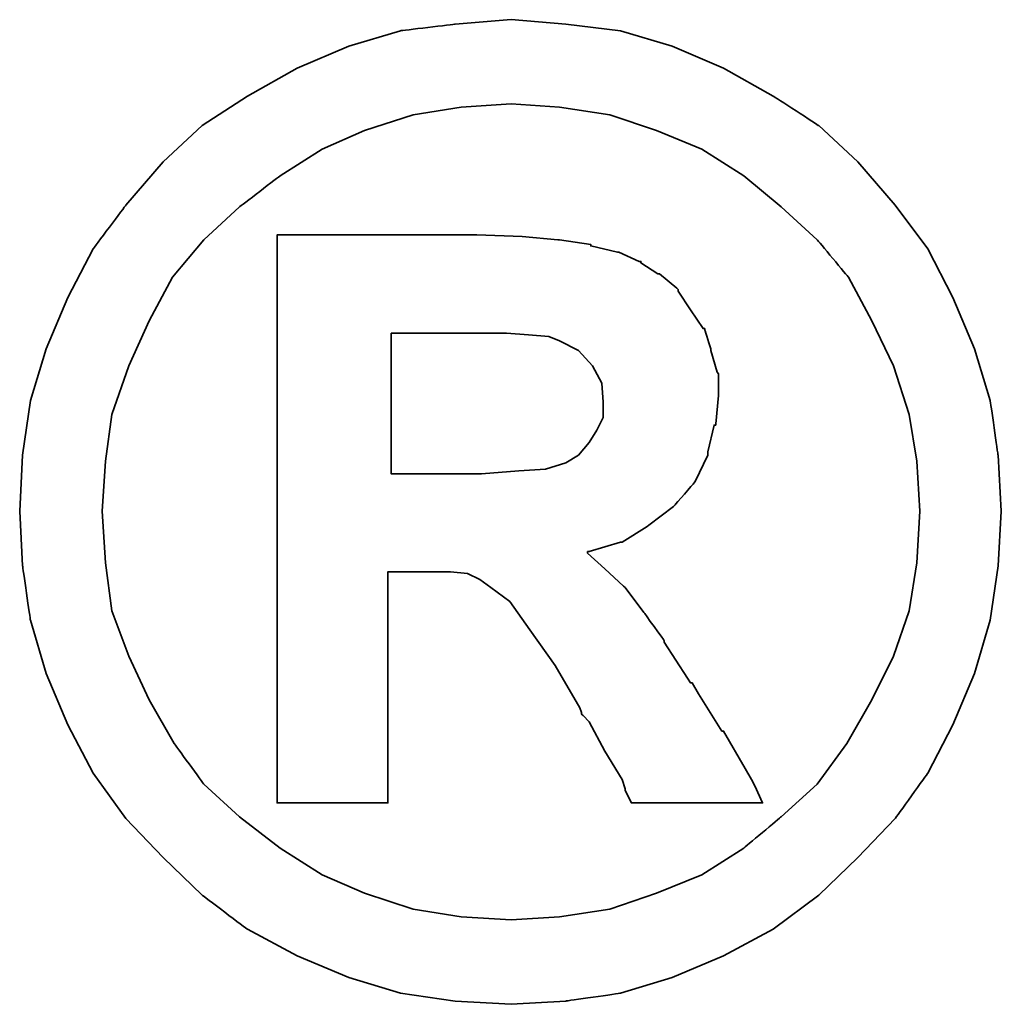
# Model space of a CAD drawing. Header units: millimetres. Extents: x 467 to 831, y 501 to 636.
# Tile 46 of 49: x 763.02 to 764.46, y 546.26 to 547.71. Entities that reach past the tile are written whole.
import ezdxf

# ---------------------------------------------------------------- set-up
doc = ezdxf.new("R2010")
doc.units = ezdxf.units.MM
doc.layers.add('DIM', color=4, linetype='CONTINUOUS')
doc.layers.add('layer 1', color=7, linetype='CONTINUOUS')

# ---------------------------------------------------------------- blocks, each defined once
blk = doc.blocks.new('TBI MOTION logo(完整正式版)')
at = {"layer": 'layer 1', "color": 22, "lineweight": 35}
for points, knots in [([(81.20634, 4.98624), (81.20634, 4.98624), (81.18649, 5.32862), (81.18649, 5.32862), (81.18649, 5.32862), (81.18649, 5.32862), (81.13886, 5.66206), (81.13886, 5.66206), (81.13886, 5.66206), (81.13886, 5.66206), (81.04359, 5.97764), (81.04359, 5.97764), (81.04359, 5.97764), (81.04359, 5.97764), (80.91061, 6.29124), (80.91061, 6.29124), (80.91061, 6.29124), (80.91061, 6.29124), (80.75778, 6.58697), (80.75778, 6.58697), (80.75778, 6.58697), (80.75778, 6.58697), (80.5593, 6.85294), (80.5593, 6.85294), (80.5593, 6.85294), (80.5593, 6.85294), (80.33105, 7.1189), (80.33105, 7.1189), (80.33105, 7.1189), (80.33105, 7.1189), (80.09287, 7.33921), (80.09287, 7.33921), (80.09287, 7.33921), (80.09287, 7.33921), (79.815, 7.51982), (79.815, 7.51982), (79.815, 7.51982), (79.815, 7.51982), (79.51133, 7.69051), (79.51133, 7.69051), (79.51133, 7.69051), (79.51133, 7.69051), (79.19773, 7.8235), (79.19773, 7.8235), (79.19773, 7.8235), (79.19773, 7.8235), (78.88215, 7.91877), (78.88215, 7.91877), (78.88215, 7.91877), (78.88215, 7.91877), (78.54871, 7.95846), (78.54871, 7.95846), (78.54871, 7.95846), (78.54871, 7.95846), (78.21526, 7.98625), (78.21526, 7.98625), (78.21526, 7.98625), (78.21526, 7.98625), (77.87388, 7.95846), (77.87388, 7.95846), (77.87388, 7.95846), (77.87388, 7.95846), (77.54044, 7.91877), (77.54044, 7.91877), (77.54044, 7.91877), (77.54044, 7.91877), (77.22485, 7.8235), (77.22485, 7.8235), (77.22485, 7.8235), (77.22485, 7.8235), (76.91027, 7.69051), (76.91027, 7.69051), (76.91027, 7.69051), (76.91027, 7.69051), (76.6056, 7.51982), (76.6056, 7.51982), (76.6056, 7.51982), (76.6056, 7.51982), (76.32972, 7.33921), (76.32972, 7.33921), (76.32972, 7.33921), (76.32972, 7.33921), (76.09154, 7.1189), (76.09154, 7.1189), (76.09154, 7.1189), (76.09154, 7.1189), (75.86329, 6.85294), (75.86329, 6.85294), (75.86329, 6.85294), (75.86329, 6.85294), (75.66382, 6.58697), (75.66382, 6.58697), (75.66382, 6.58697), (75.66382, 6.58697), (75.51099, 6.29124), (75.51099, 6.29124), (75.51099, 6.29124), (75.51099, 6.29124), (75.37702, 5.97764), (75.37702, 5.97764), (75.37702, 5.97764), (75.37702, 5.97764), (75.28175, 5.66206), (75.28175, 5.66206), (75.28175, 5.66206), (75.28175, 5.66206), (75.23411, 5.32862), (75.23411, 5.32862), (75.23411, 5.32862), (75.23411, 5.32862), (75.21625, 4.98624), (75.21625, 4.98624), (75.21625, 4.98624), (75.21625, 4.98624), (75.23411, 4.6528), (75.23411, 4.6528), (75.23411, 4.6528), (75.23411, 4.6528), (75.28175, 4.32035), (75.28175, 4.32035), (75.28175, 4.32035), (75.28175, 4.32035), (75.37702, 3.99583), (75.37702, 3.99583), (75.37702, 3.99583), (75.37702, 3.99583), (75.51099, 3.68224), (75.51099, 3.68224), (75.51099, 3.68224), (75.51099, 3.68224), (75.66382, 3.38749), (75.66382, 3.38749), (75.66382, 3.38749), (75.66382, 3.38749), (75.86329, 3.10963), (75.86329, 3.10963), (75.86329, 3.10963), (75.86329, 3.10963), (76.09154, 2.87145), (76.09154, 2.87145), (76.09154, 2.87145), (76.09154, 2.87145), (76.32972, 2.6432), (76.32972, 2.6432), (76.32972, 2.6432), (76.32972, 2.6432), (76.6056, 2.43381), (76.6056, 2.43381), (76.6056, 2.43381), (76.6056, 2.43381), (76.91027, 2.27205), (76.91027, 2.27205), (76.91027, 2.27205), (76.91027, 2.27205), (77.22485, 2.13906), (77.22485, 2.13906), (77.22485, 2.13906), (77.22485, 2.13906), (77.54044, 2.0438), (77.54044, 2.0438), (77.54044, 2.0438), (77.54044, 2.0438), (77.87388, 1.99616), (77.87388, 1.99616), (77.87388, 1.99616), (77.87388, 1.99616), (78.21526, 1.97631), (78.21526, 1.97631), (78.21526, 1.97631), (78.21526, 1.97631), (78.54871, 1.99616), (78.54871, 1.99616), (78.54871, 1.99616), (78.54871, 1.99616), (78.88215, 2.0438), (78.88215, 2.0438), (78.88215, 2.0438), (78.88215, 2.0438), (79.19773, 2.13906), (79.19773, 2.13906), (79.19773, 2.13906), (79.19773, 2.13906), (79.51133, 2.27205), (79.51133, 2.27205), (79.51133, 2.27205), (79.51133, 2.27205), (79.815, 2.43381), (79.815, 2.43381), (79.815, 2.43381), (79.815, 2.43381), (80.09287, 2.6432), (80.09287, 2.6432), (80.09287, 2.6432), (80.09287, 2.6432), (80.33105, 2.87145), (80.33105, 2.87145), (80.33105, 2.87145), (80.33105, 2.87145), (80.5593, 3.10963), (80.5593, 3.10963), (80.5593, 3.10963), (80.5593, 3.10963), (80.75778, 3.38749), (80.75778, 3.38749), (80.75778, 3.38749), (80.75778, 3.38749), (80.91061, 3.68224), (80.91061, 3.68224), (80.91061, 3.68224), (80.91061, 3.68224), (81.04359, 3.99583), (81.04359, 3.99583), (81.04359, 3.99583), (81.04359, 3.99583), (81.13886, 4.32035), (81.13886, 4.32035), (81.13886, 4.32035), (81.13886, 4.32035), (81.18649, 4.6528), (81.18649, 4.6528), (81.18649, 4.6528), (81.18649, 4.6528), (81.20634, 4.98624), (81.20634, 4.98624)], [0, 0, 0, 0, 0.0178571, 0.0178571, 0.0178571, 0.0178572, 0.0357143, 0.0357143, 0.0357143, 0.0357143, 0.0535714, 0.0535714, 0.0535714, 0.0535714, 0.0714286, 0.0714286, 0.0714286, 0.0714286, 0.0892857, 0.0892857, 0.0892857, 0.0892857, 0.1071429, 0.1071429, 0.1071429, 0.1071429, 0.125, 0.125, 0.125, 0.125, 0.1428571, 0.1428571, 0.1428571, 0.1428572, 0.1607143, 0.1607143, 0.1607143, 0.1607143, 0.1785714, 0.1785714, 0.1785714, 0.1785714, 0.1964286, 0.1964286, 0.1964286, 0.1964286, 0.2142857, 0.2142857, 0.2142857, 0.2142857, 0.2321429, 0.2321429, 0.2321429, 0.2321429, 0.25, 0.25, 0.25, 0.25, 0.2678571, 0.2678571, 0.2678571, 0.2678572, 0.2857143, 0.2857143, 0.2857143, 0.2857143, 0.3035714, 0.3035714, 0.3035714, 0.3035714, 0.3214286, 0.3214286, 0.3214286, 0.3214286, 0.3392857, 0.3392857, 0.3392857, 0.3392857, 0.3571429, 0.3571429, 0.3571429, 0.3571429, 0.375, 0.375, 0.375, 0.375, 0.3928571, 0.3928571, 0.3928571, 0.3928572, 0.4107143, 0.4107143, 0.4107143, 0.4107143, 0.4285714, 0.4285714, 0.4285714, 0.4285714, 0.4464286, 0.4464286, 0.4464286, 0.4464286, 0.4642857, 0.4642857, 0.4642857, 0.4642857, 0.4821429, 0.4821429, 0.4821429, 0.4821429, 0.5, 0.5, 0.5, 0.5, 0.5178571, 0.5178571, 0.5178571, 0.5178572, 0.5357143, 0.5357143, 0.5357143, 0.5357143, 0.5535714, 0.5535714, 0.5535714, 0.5535714, 0.5714286, 0.5714286, 0.5714286, 0.5714286, 0.5892857, 0.5892857, 0.5892857, 0.5892857, 0.6071429, 0.6071429, 0.6071429, 0.6071429, 0.625, 0.625, 0.625, 0.625, 0.6428571, 0.6428571, 0.6428571, 0.6428572, 0.6607143, 0.6607143, 0.6607143, 0.6607143, 0.6785714, 0.6785714, 0.6785714, 0.6785714, 0.6964286, 0.6964286, 0.6964286, 0.6964286, 0.7142857, 0.7142857, 0.7142857, 0.7142857, 0.7321429, 0.7321429, 0.7321429, 0.7321429, 0.75, 0.75, 0.75, 0.75, 0.7678571, 0.7678571, 0.7678571, 0.7678572, 0.7857143, 0.7857143, 0.7857143, 0.7857143, 0.8035714, 0.8035714, 0.8035714, 0.8035714, 0.8214286, 0.8214286, 0.8214286, 0.8214286, 0.8392857, 0.8392857, 0.8392857, 0.8392857, 0.8571429, 0.8571429, 0.8571429, 0.8571429, 0.875, 0.875, 0.875, 0.875, 0.8928571, 0.8928571, 0.8928571, 0.8928572, 0.9107143, 0.9107143, 0.9107143, 0.9107143, 0.9285714, 0.9285714, 0.9285714, 0.9285714, 0.9464286, 0.9464286, 0.9464286, 0.9464286, 0.9642857, 0.9642857, 0.9642857, 0.9642857, 0.9821429, 0.9821429, 0.9821429, 0.9821429, 1, 1, 1, 1]), ([(80.71014, 4.98624), (80.71014, 4.98624), (80.69129, 5.29091), (80.69129, 5.29091), (80.69129, 5.29091), (80.69129, 5.29091), (80.64464, 5.57672), (80.64464, 5.57672), (80.64464, 5.57672), (80.64464, 5.57672), (80.54937, 5.87245), (80.54937, 5.87245), (80.54937, 5.87245), (80.54937, 5.87245), (80.41639, 6.14833), (80.41639, 6.14833), (80.41639, 6.14833), (80.41639, 6.14833), (80.27349, 6.41429), (80.27349, 6.41429), (80.27349, 6.41429), (80.27349, 6.41429), (80.08295, 6.64255), (80.08295, 6.64255), (80.08295, 6.64255), (80.08295, 6.64255), (79.86264, 6.84301), (79.86264, 6.84301), (79.86264, 6.84301), (79.86264, 6.84301), (79.63439, 7.03355), (79.63439, 7.03355), (79.63439, 7.03355), (79.63439, 7.03355), (79.37835, 7.1963), (79.37835, 7.1963), (79.37835, 7.1963), (79.37835, 7.1963), (79.10246, 7.30944), (79.10246, 7.30944), (79.10246, 7.30944), (79.10246, 7.30944), (78.81665, 7.40471), (78.81665, 7.40471), (78.81665, 7.40471), (78.81665, 7.40471), (78.511, 7.45234), (78.511, 7.45234), (78.511, 7.45234), (78.511, 7.45234), (78.21526, 7.47219), (78.21526, 7.47219), (78.21526, 7.47219), (78.21526, 7.47219), (77.9106, 7.45234), (77.9106, 7.45234), (77.9106, 7.45234), (77.9106, 7.45234), (77.61685, 7.40471), (77.61685, 7.40471), (77.61685, 7.40471), (77.61685, 7.40471), (77.32012, 7.30944), (77.32012, 7.30944), (77.32012, 7.30944), (77.32012, 7.30944), (77.06309, 7.1963), (77.06309, 7.1963), (77.06309, 7.1963), (77.06309, 7.1963), (76.80606, 7.03355), (76.80606, 7.03355), (76.80606, 7.03355), (76.80606, 7.03355), (76.55797, 6.84301), (76.55797, 6.84301), (76.55797, 6.84301), (76.55797, 6.84301), (76.34063, 6.64255), (76.34063, 6.64255), (76.34063, 6.64255), (76.34063, 6.64255), (76.1491, 6.41429), (76.1491, 6.41429), (76.1491, 6.41429), (76.1491, 6.41429), (76.0062, 6.14833), (76.0062, 6.14833), (76.0062, 6.14833), (76.0062, 6.14833), (75.88314, 5.87245), (75.88314, 5.87245), (75.88314, 5.87245), (75.88314, 5.87245), (75.77794, 5.57672), (75.77794, 5.57672), (75.77794, 5.57672), (75.77794, 5.57672), (75.73924, 5.29091), (75.73924, 5.29091), (75.73924, 5.29091), (75.73924, 5.29091), (75.72039, 4.98624), (75.72039, 4.98624), (75.72039, 4.98624), (75.72039, 4.98624), (75.73924, 4.67165), (75.73924, 4.67165), (75.73924, 4.67165), (75.73924, 4.67165), (75.77794, 4.37791), (75.77794, 4.37791), (75.77794, 4.37791), (75.77794, 4.37791), (75.88314, 4.10102), (75.88314, 4.10102), (75.88314, 4.10102), (75.88314, 4.10102), (76.0062, 3.83407), (76.0062, 3.83407), (76.0062, 3.83407), (76.0062, 3.83407), (76.15902, 3.56811), (76.15902, 3.56811), (76.15902, 3.56811), (76.15902, 3.56811), (76.34063, 3.32001), (76.34063, 3.32001), (76.34063, 3.32001), (76.34063, 3.32001), (76.55797, 3.11955), (76.55797, 3.11955), (76.55797, 3.11955), (76.55797, 3.11955), (76.80606, 2.92901), (76.80606, 2.92901), (76.80606, 2.92901), (76.80606, 2.92901), (77.06309, 2.76725), (77.06309, 2.76725), (77.06309, 2.76725), (77.06309, 2.76725), (77.32012, 2.65412), (77.32012, 2.65412), (77.32012, 2.65412), (77.32012, 2.65412), (77.61685, 2.55786), (77.61685, 2.55786), (77.61685, 2.55786), (77.61685, 2.55786), (77.9106, 2.51022), (77.9106, 2.51022), (77.9106, 2.51022), (77.9106, 2.51022), (78.21526, 2.49137), (78.21526, 2.49137), (78.21526, 2.49137), (78.21526, 2.49137), (78.511, 2.51022), (78.511, 2.51022), (78.511, 2.51022), (78.511, 2.51022), (78.81665, 2.55786), (78.81665, 2.55786), (78.81665, 2.55786), (78.81665, 2.55786), (79.10246, 2.65412), (79.10246, 2.65412), (79.10246, 2.65412), (79.10246, 2.65412), (79.37835, 2.76725), (79.37835, 2.76725), (79.37835, 2.76725), (79.37835, 2.76725), (79.63439, 2.92901), (79.63439, 2.92901), (79.63439, 2.92901), (79.63439, 2.92901), (79.86264, 3.11955), (79.86264, 3.11955), (79.86264, 3.11955), (79.86264, 3.11955), (80.08295, 3.32001), (80.08295, 3.32001), (80.08295, 3.32001), (80.08295, 3.32001), (80.26356, 3.56811), (80.26356, 3.56811), (80.26356, 3.56811), (80.26356, 3.56811), (80.41639, 3.83407), (80.41639, 3.83407), (80.41639, 3.83407), (80.41639, 3.83407), (80.54937, 4.10102), (80.54937, 4.10102), (80.54937, 4.10102), (80.54937, 4.10102), (80.64464, 4.37791), (80.64464, 4.37791), (80.64464, 4.37791), (80.64464, 4.37791), (80.69129, 4.67165), (80.69129, 4.67165), (80.69129, 4.67165), (80.69129, 4.67165), (80.71014, 4.98624), (80.71014, 4.98624)], [0, 0, 0, 0, 0.0192308, 0.0192308, 0.0192308, 0.0192308, 0.0384615, 0.0384615, 0.0384615, 0.0384615, 0.0576923, 0.0576923, 0.0576923, 0.0576923, 0.0769231, 0.0769231, 0.0769231, 0.0769231, 0.0961538, 0.0961538, 0.0961538, 0.0961539, 0.1153846, 0.1153846, 0.1153846, 0.1153846, 0.1346154, 0.1346154, 0.1346154, 0.1346154, 0.1538462, 0.1538462, 0.1538462, 0.1538462, 0.1730769, 0.1730769, 0.1730769, 0.1730769, 0.1923077, 0.1923077, 0.1923077, 0.1923077, 0.2115385, 0.2115385, 0.2115385, 0.2115385, 0.2307692, 0.2307692, 0.2307692, 0.2307692, 0.25, 0.25, 0.25, 0.25, 0.2692308, 0.2692308, 0.2692308, 0.2692308, 0.2884615, 0.2884615, 0.2884615, 0.2884615, 0.3076923, 0.3076923, 0.3076923, 0.3076923, 0.3269231, 0.3269231, 0.3269231, 0.3269231, 0.3461538, 0.3461538, 0.3461538, 0.3461539, 0.3653846, 0.3653846, 0.3653846, 0.3653846, 0.3846154, 0.3846154, 0.3846154, 0.3846154, 0.4038462, 0.4038462, 0.4038462, 0.4038462, 0.4230769, 0.4230769, 0.4230769, 0.4230769, 0.4423077, 0.4423077, 0.4423077, 0.4423077, 0.4615385, 0.4615385, 0.4615385, 0.4615385, 0.4807692, 0.4807692, 0.4807692, 0.4807692, 0.5, 0.5, 0.5, 0.5, 0.5192308, 0.5192308, 0.5192308, 0.5192308, 0.5384615, 0.5384615, 0.5384615, 0.5384615, 0.5576923, 0.5576923, 0.5576923, 0.5576923, 0.5769231, 0.5769231, 0.5769231, 0.5769231, 0.5961538, 0.5961538, 0.5961538, 0.5961539, 0.6153846, 0.6153846, 0.6153846, 0.6153846, 0.6346154, 0.6346154, 0.6346154, 0.6346154, 0.6538462, 0.6538462, 0.6538462, 0.6538462, 0.6730769, 0.6730769, 0.6730769, 0.6730769, 0.6923077, 0.6923077, 0.6923077, 0.6923077, 0.7115385, 0.7115385, 0.7115385, 0.7115385, 0.7307692, 0.7307692, 0.7307692, 0.7307692, 0.75, 0.75, 0.75, 0.75, 0.7692308, 0.7692308, 0.7692308, 0.7692308, 0.7884615, 0.7884615, 0.7884615, 0.7884615, 0.8076923, 0.8076923, 0.8076923, 0.8076923, 0.8269231, 0.8269231, 0.8269231, 0.8269231, 0.8461538, 0.8461538, 0.8461538, 0.8461539, 0.8653846, 0.8653846, 0.8653846, 0.8653846, 0.8846154, 0.8846154, 0.8846154, 0.8846154, 0.9038462, 0.9038462, 0.9038462, 0.9038462, 0.9230769, 0.9230769, 0.9230769, 0.9230769, 0.9423077, 0.9423077, 0.9423077, 0.9423077, 0.9615385, 0.9615385, 0.9615385, 0.9615385, 0.9807692, 0.9807692, 0.9807692, 0.9807692, 1, 1, 1, 1]), ([(76.78721, 3.2823), (76.78721, 3.2823), (76.78721, 3.32001), (76.78721, 3.32001), (76.78721, 3.32001), (76.78721, 3.32001), (76.78721, 3.42422), (76.78721, 3.42422), (76.78721, 3.42422), (76.78721, 3.42422), (76.78721, 3.59689), (76.78721, 3.59689), (76.78721, 3.59689), (76.78721, 3.59689), (76.78721, 3.80529), (76.78721, 3.80529), (76.78721, 3.80529), (76.78721, 3.80529), (76.78721, 4.0524), (76.78721, 4.0524), (76.78721, 4.0524), (76.78721, 4.0524), (76.78721, 4.32035), (76.78721, 4.32035), (76.78721, 4.32035), (76.78721, 4.32035), (76.78721, 4.92868), (76.78721, 4.92868), (76.78721, 4.92868), (76.78721, 4.92868), (76.78721, 5.53801), (76.78721, 5.53801), (76.78721, 5.53801), (76.78721, 5.53801), (76.78721, 5.82482), (76.78721, 5.82482), (76.78721, 5.82482), (76.78721, 5.82482), (76.78721, 6.07291), (76.78721, 6.07291), (76.78721, 6.07291), (76.78721, 6.07291), (76.78721, 6.30017), (76.78721, 6.30017), (76.78721, 6.30017), (76.78721, 6.30017), (76.78721, 6.45399), (76.78721, 6.45399), (76.78721, 6.45399), (76.78721, 6.45399), (76.78721, 6.5572), (76.78721, 6.5572), (76.78721, 6.5572), (76.78721, 6.5572), (76.78721, 6.59689), (76.78721, 6.59689), (76.78721, 6.59689), (76.78721, 6.59689), (76.78721, 6.67232), (76.78721, 6.67232), (76.78721, 6.67232), (76.78721, 6.67232), (76.8537, 6.67232), (76.8537, 6.67232), (76.8537, 6.67232), (76.8537, 6.67232), (76.87355, 6.67232), (76.87355, 6.67232), (76.87355, 6.67232), (76.87355, 6.67232), (76.91027, 6.67232), (76.91027, 6.67232), (76.91027, 6.67232), (76.91027, 6.67232), (77.04424, 6.67232), (77.04424, 6.67232), (77.04424, 6.67232), (77.04424, 6.67232), (77.22485, 6.67232), (77.22485, 6.67232), (77.22485, 6.67232), (77.22485, 6.67232), (77.43524, 6.67232), (77.43524, 6.67232), (77.43524, 6.67232), (77.43524, 6.67232), (77.65357, 6.67232), (77.65357, 6.67232), (77.65357, 6.67232), (77.65357, 6.67232), (77.82625, 6.67232), (77.82625, 6.67232), (77.82625, 6.67232), (77.82625, 6.67232), (77.94037, 6.67232), (77.94037, 6.67232), (77.94037, 6.67232), (77.94037, 6.67232), (77.97709, 6.67232), (77.97709, 6.67232), (77.97709, 6.67232), (77.97709, 6.67232), (77.99694, 6.67232), (77.99694, 6.67232), (77.99694, 6.67232), (77.99694, 6.67232), (78.00686, 6.67232), (78.00686, 6.67232), (78.00686, 6.67232), (78.00686, 6.67232), (78.28275, 6.6624), (78.28275, 6.6624), (78.28275, 6.6624), (78.28275, 6.6624), (78.50107, 6.64255), (78.50107, 6.64255), (78.50107, 6.64255), (78.50107, 6.64255), (78.511, 6.64255), (78.511, 6.64255), (78.511, 6.64255), (78.511, 6.64255), (78.70154, 6.61476), (78.70154, 6.61476), (78.70154, 6.61476), (78.70154, 6.61476), (78.70154, 6.60483), (78.70154, 6.60483), (78.70154, 6.60483), (78.70154, 6.60483), (78.86429, 6.56713), (78.86429, 6.56713), (78.86429, 6.56713), (78.86429, 6.56713), (78.87223, 6.56713), (78.87223, 6.56713), (78.87223, 6.56713), (78.87223, 6.56713), (78.99727, 6.51056), (78.99727, 6.51056), (78.99727, 6.51056), (78.99727, 6.51056), (79.00719, 6.51056), (79.00719, 6.51056), (79.00719, 6.51056), (79.00719, 6.51056), (79.00719, 6.50162), (79.00719, 6.50162), (79.00719, 6.50162), (79.00719, 6.50162), (79.1104, 6.43415), (79.1104, 6.43415), (79.1104, 6.43415), (79.1104, 6.43415), (79.12132, 6.43415), (79.12132, 6.43415), (79.12132, 6.43415), (79.12132, 6.43415), (79.22552, 6.34781), (79.22552, 6.34781), (79.22552, 6.34781), (79.22552, 6.34781), (79.23544, 6.33888), (79.23544, 6.33888), (79.23544, 6.33888), (79.23544, 6.33888), (79.23544, 6.32895), (79.23544, 6.32895), (79.23544, 6.32895), (79.23544, 6.32895), (79.31087, 6.21483), (79.31087, 6.21483), (79.31087, 6.21483), (79.31087, 6.21483), (79.38629, 6.1007), (79.38629, 6.1007), (79.38629, 6.1007), (79.38629, 6.1007), (79.3972, 6.1007), (79.3972, 6.1007), (79.3972, 6.1007), (79.3972, 6.1007), (79.3972, 6.09078), (79.3972, 6.09078), (79.3972, 6.09078), (79.3972, 6.09078), (79.43392, 5.97764), (79.43392, 5.97764), (79.43392, 5.97764), (79.43392, 5.97764), (79.43392, 5.96772), (79.43392, 5.96772), (79.43392, 5.96772), (79.43392, 5.96772), (79.47362, 5.83474), (79.47362, 5.83474), (79.47362, 5.83474), (79.47362, 5.83474), (79.48156, 5.82482), (79.48156, 5.82482), (79.48156, 5.82482), (79.48156, 5.82482), (79.48156, 5.69977), (79.48156, 5.69977), (79.48156, 5.69977), (79.48156, 5.69977), (79.48156, 5.69183), (79.48156, 5.69183), (79.48156, 5.69183), (79.48156, 5.69183), (79.4637, 5.51915), (79.4637, 5.51915), (79.4637, 5.51915), (79.4637, 5.51915), (79.4637, 5.51122), (79.4637, 5.51122), (79.4637, 5.51122), (79.4637, 5.51122), (79.45377, 5.51122), (79.45377, 5.51122), (79.45377, 5.51122), (79.45377, 5.51122), (79.41507, 5.34847), (79.41507, 5.34847), (79.41507, 5.34847), (79.41507, 5.34847), (79.41507, 5.33854), (79.41507, 5.33854), (79.41507, 5.33854), (79.41507, 5.33854), (79.41507, 5.32862), (79.41507, 5.32862), (79.41507, 5.32862), (79.41507, 5.32862), (79.33865, 5.16785), (79.33865, 5.16785), (79.33865, 5.16785), (79.33865, 5.16785), (79.33071, 5.15693), (79.33071, 5.15693), (79.33071, 5.15693), (79.33071, 5.15693), (79.2156, 5.02495), (79.2156, 5.02495), (79.2156, 5.02495), (79.2156, 5.02495), (79.20567, 5.01502), (79.20567, 5.01502), (79.20567, 5.01502), (79.20567, 5.01502), (79.05483, 4.89991), (79.05483, 4.89991), (79.05483, 4.89991), (79.05483, 4.89991), (79.04491, 4.89197), (79.04491, 4.89197), (79.04491, 4.89197), (79.04491, 4.89197), (78.89208, 4.7967), (78.89208, 4.7967), (78.89208, 4.7967), (78.89208, 4.7967), (78.88215, 4.7967), (78.88215, 4.7967), (78.88215, 4.7967), (78.88215, 4.7967), (78.69161, 4.73913), (78.69161, 4.73913), (78.69161, 4.73913), (78.69161, 4.73913), (78.68169, 4.73913), (78.68169, 4.73913), (78.68169, 4.73913), (78.68169, 4.73913), (78.68169, 4.72921), (78.68169, 4.72921), (78.68169, 4.72921), (78.68169, 4.72921), (78.78688, 4.63394), (78.78688, 4.63394), (78.78688, 4.63394), (78.78688, 4.63394), (78.902, 4.52875), (78.902, 4.52875), (78.902, 4.52875), (78.902, 4.52875), (78.91093, 4.52081), (78.91093, 4.52081), (78.91093, 4.52081), (78.91093, 4.52081), (79.02506, 4.36798), (79.02506, 4.36798), (79.02506, 4.36798), (79.02506, 4.36798), (79.1501, 4.1953), (79.1501, 4.1953), (79.1501, 4.1953), (79.1501, 4.1953), (79.1501, 4.18736), (79.1501, 4.18736), (79.1501, 4.18736), (79.1501, 4.18736), (79.29201, 3.96705), (79.29201, 3.96705), (79.29201, 3.96705), (79.29201, 3.96705), (79.31087, 3.93828), (79.31087, 3.93828), (79.31087, 3.93828), (79.31087, 3.93828), (79.32079, 3.93828), (79.32079, 3.93828), (79.32079, 3.93828), (79.32079, 3.93828), (79.3585, 3.87178), (79.3585, 3.87178), (79.3585, 3.87178), (79.3585, 3.87178), (79.50141, 3.64353), (79.50141, 3.64353), (79.50141, 3.64353), (79.50141, 3.64353), (79.51133, 3.64353), (79.51133, 3.64353), (79.51133, 3.64353), (79.51133, 3.64353), (79.64431, 3.41528), (79.64431, 3.41528), (79.64431, 3.41528), (79.64431, 3.41528), (79.68202, 3.3478), (79.68202, 3.3478), (79.68202, 3.3478), (79.68202, 3.3478), (79.70187, 3.31009), (79.70187, 3.31009), (79.70187, 3.31009), (79.70187, 3.31009), (79.7495, 3.2049), (79.7495, 3.2049), (79.7495, 3.2049), (79.7495, 3.2049), (79.64431, 3.2049), (79.64431, 3.2049), (79.64431, 3.2049), (79.64431, 3.2049), (79.62546, 3.2049), (79.62546, 3.2049), (79.62546, 3.2049), (79.62546, 3.2049), (79.53912, 3.2049), (79.53912, 3.2049), (79.53912, 3.2049), (79.53912, 3.2049), (79.31087, 3.2049), (79.31087, 3.2049), (79.31087, 3.2049), (79.31087, 3.2049), (79.08262, 3.2049), (79.08262, 3.2049), (79.08262, 3.2049), (79.08262, 3.2049), (79.00719, 3.2049), (79.00719, 3.2049), (79.00719, 3.2049), (79.00719, 3.2049), (78.98735, 3.2049), (78.98735, 3.2049), (78.98735, 3.2049), (78.98735, 3.2049), (78.94964, 3.2049), (78.94964, 3.2049), (78.94964, 3.2049), (78.94964, 3.2049), (78.92979, 3.24459), (78.92979, 3.24459), (78.92979, 3.24459), (78.92979, 3.24459), (78.91093, 3.2823), (78.91093, 3.2823), (78.91093, 3.2823), (78.91093, 3.2823), (78.91093, 3.29223), (78.91093, 3.29223), (78.91093, 3.29223), (78.91093, 3.29223), (78.89208, 3.3478), (78.89208, 3.3478), (78.89208, 3.3478), (78.89208, 3.3478), (78.78688, 3.52048), (78.78688, 3.52048), (78.78688, 3.52048), (78.78688, 3.52048), (78.69161, 3.7001), (78.69161, 3.7001), (78.69161, 3.7001), (78.69161, 3.7001), (78.6539, 3.7388), (78.6539, 3.7388), (78.6539, 3.7388), (78.6539, 3.7388), (78.64398, 3.74873), (78.64398, 3.74873), (78.64398, 3.74873), (78.64398, 3.74873), (78.64398, 3.75766), (78.64398, 3.75766), (78.64398, 3.75766), (78.64398, 3.75766), (78.63405, 3.78644), (78.63405, 3.78644), (78.63405, 3.78644), (78.63405, 3.78644), (78.48321, 4.04347), (78.48321, 4.04347), (78.48321, 4.04347), (78.48321, 4.04347), (78.33038, 4.2618), (78.33038, 4.2618), (78.33038, 4.2618), (78.33038, 4.2618), (78.20732, 4.43447), (78.20732, 4.43447), (78.20732, 4.43447), (78.20732, 4.43447), (78.09221, 4.52081), (78.09221, 4.52081), (78.09221, 4.52081), (78.09221, 4.52081), (78.02472, 4.56845), (78.02472, 4.56845), (78.02472, 4.56845), (78.02472, 4.56845), (77.9493, 4.60616), (77.9493, 4.60616), (77.9493, 4.60616), (77.9493, 4.60616), (77.8451, 4.61608), (77.8451, 4.61608), (77.8451, 4.61608), (77.8451, 4.61608), (77.71113, 4.61608), (77.71113, 4.61608), (77.71113, 4.61608), (77.71113, 4.61608), (77.69128, 4.61608), (77.69128, 4.61608), (77.69128, 4.61608), (77.69128, 4.61608), (77.67342, 4.61608), (77.67342, 4.61608), (77.67342, 4.61608), (77.67342, 4.61608), (77.5583, 4.61608), (77.5583, 4.61608), (77.5583, 4.61608), (77.5583, 4.61608), (77.46303, 4.61608), (77.46303, 4.61608), (77.46303, 4.61608), (77.46303, 4.61608), (77.46303, 4.54761), (77.46303, 4.54761), (77.46303, 4.54761), (77.46303, 4.54761), (77.46303, 4.47318), (77.46303, 4.47318), (77.46303, 4.47318), (77.46303, 4.47318), (77.46303, 4.24294), (77.46303, 4.24294), (77.46303, 4.24294), (77.46303, 4.24294), (77.46303, 3.99583), (77.46303, 3.99583), (77.46303, 3.99583), (77.46303, 3.99583), (77.46303, 3.72888), (77.46303, 3.72888), (77.46303, 3.72888), (77.46303, 3.72888), (77.46303, 3.51055), (77.46303, 3.51055), (77.46303, 3.51055), (77.46303, 3.51055), (77.46303, 3.42422), (77.46303, 3.42422), (77.46303, 3.42422), (77.46303, 3.42422), (77.46303, 3.35773), (77.46303, 3.35773), (77.46303, 3.35773), (77.46303, 3.35773), (77.46303, 3.30017), (77.46303, 3.30017), (77.46303, 3.30017), (77.46303, 3.30017), (77.46303, 3.2823), (77.46303, 3.2823), (77.46303, 3.2823), (77.46303, 3.2823), (77.46303, 3.2049), (77.46303, 3.2049), (77.46303, 3.2049), (77.46303, 3.2049), (77.39753, 3.2049), (77.39753, 3.2049), (77.39753, 3.2049), (77.39753, 3.2049), (77.37768, 3.2049), (77.37768, 3.2049), (77.37768, 3.2049), (77.37768, 3.2049), (77.32012, 3.2049), (77.32012, 3.2049), (77.32012, 3.2049), (77.32012, 3.2049), (77.12165, 3.2049), (77.12165, 3.2049), (77.12165, 3.2049), (77.12165, 3.2049), (76.94897, 3.2049), (76.94897, 3.2049), (76.94897, 3.2049), (76.94897, 3.2049), (76.8924, 3.2049), (76.8924, 3.2049), (76.8924, 3.2049), (76.8924, 3.2049), (76.8537, 3.2049), (76.8537, 3.2049), (76.8537, 3.2049), (76.8537, 3.2049), (76.78721, 3.2049), (76.78721, 3.2049), (76.78721, 3.2049), (76.78721, 3.2049), (76.78721, 3.2823), (76.78721, 3.2823)], [0, 0, 0, 0, 0.0074074, 0.0074074, 0.0074074, 0.0074074, 0.0148148, 0.0148148, 0.0148148, 0.0148148, 0.0222222, 0.0222222, 0.0222222, 0.0222222, 0.0296296, 0.0296296, 0.0296296, 0.0296296, 0.037037, 0.037037, 0.037037, 0.037037, 0.0444444, 0.0444444, 0.0444444, 0.0444445, 0.0518519, 0.0518519, 0.0518519, 0.0518519, 0.0592593, 0.0592593, 0.0592593, 0.0592593, 0.0666667, 0.0666667, 0.0666667, 0.0666667, 0.0740741, 0.0740741, 0.0740741, 0.0740741, 0.0814815, 0.0814815, 0.0814815, 0.0814815, 0.0888889, 0.0888889, 0.0888889, 0.0888889, 0.0962963, 0.0962963, 0.0962963, 0.0962963, 0.1037037, 0.1037037, 0.1037037, 0.1037037, 0.1111111, 0.1111111, 0.1111111, 0.1111111, 0.1185185, 0.1185185, 0.1185185, 0.1185185, 0.1259259, 0.1259259, 0.1259259, 0.1259259, 0.1333333, 0.1333333, 0.1333333, 0.1333333, 0.1407407, 0.1407407, 0.1407407, 0.1407408, 0.1481481, 0.1481481, 0.1481481, 0.1481482, 0.1555556, 0.1555556, 0.1555556, 0.1555556, 0.162963, 0.162963, 0.162963, 0.162963, 0.1703704, 0.1703704, 0.1703704, 0.1703704, 0.1777778, 0.1777778, 0.1777778, 0.1777778, 0.1851852, 0.1851852, 0.1851852, 0.1851852, 0.1925926, 0.1925926, 0.1925926, 0.1925926, 0.2, 0.2, 0.2, 0.2, 0.2074074, 0.2074074, 0.2074074, 0.2074074, 0.2148148, 0.2148148, 0.2148148, 0.2148148, 0.2222222, 0.2222222, 0.2222222, 0.2222222, 0.2296296, 0.2296296, 0.2296296, 0.2296296, 0.237037, 0.237037, 0.237037, 0.237037, 0.2444444, 0.2444444, 0.2444444, 0.2444445, 0.2518519, 0.2518519, 0.2518519, 0.2518519, 0.2592593, 0.2592593, 0.2592593, 0.2592593, 0.2666667, 0.2666667, 0.2666667, 0.2666667, 0.2740741, 0.2740741, 0.2740741, 0.2740741, 0.2814815, 0.2814815, 0.2814815, 0.2814815, 0.2888889, 0.2888889, 0.2888889, 0.2888889, 0.2962963, 0.2962963, 0.2962963, 0.2962963, 0.3037037, 0.3037037, 0.3037037, 0.3037037, 0.3111111, 0.3111111, 0.3111111, 0.3111111, 0.3185185, 0.3185185, 0.3185185, 0.3185185, 0.3259259, 0.3259259, 0.3259259, 0.3259259, 0.3333333, 0.3333333, 0.3333333, 0.3333333, 0.3407407, 0.3407407, 0.3407407, 0.3407408, 0.3481481, 0.3481481, 0.3481481, 0.3481482, 0.3555556, 0.3555556, 0.3555556, 0.3555556, 0.362963, 0.362963, 0.362963, 0.362963, 0.3703704, 0.3703704, 0.3703704, 0.3703704, 0.3777778, 0.3777778, 0.3777778, 0.3777778, 0.3851852, 0.3851852, 0.3851852, 0.3851852, 0.3925926, 0.3925926, 0.3925926, 0.3925926, 0.4, 0.4, 0.4, 0.4, 0.4074074, 0.4074074, 0.4074074, 0.4074074, 0.4148148, 0.4148148, 0.4148148, 0.4148148, 0.4222222, 0.4222222, 0.4222222, 0.4222222, 0.4296296, 0.4296296, 0.4296296, 0.4296296, 0.437037, 0.437037, 0.437037, 0.437037, 0.4444444, 0.4444444, 0.4444444, 0.4444445, 0.4518519, 0.4518519, 0.4518519, 0.4518519, 0.4592593, 0.4592593, 0.4592593, 0.4592593, 0.4666667, 0.4666667, 0.4666667, 0.4666667, 0.4740741, 0.4740741, 0.4740741, 0.4740741, 0.4814815, 0.4814815, 0.4814815, 0.4814815, 0.4888889, 0.4888889, 0.4888889, 0.4888889, 0.4962963, 0.4962963, 0.4962963, 0.4962963, 0.5037037, 0.5037037, 0.5037037, 0.5037037, 0.5111111, 0.5111111, 0.5111111, 0.5111111, 0.5185185, 0.5185185, 0.5185185, 0.5185185, 0.5259259, 0.5259259, 0.5259259, 0.5259259, 0.5333333, 0.5333333, 0.5333333, 0.5333333, 0.5407407, 0.5407407, 0.5407407, 0.5407408, 0.5481481, 0.5481481, 0.5481481, 0.5481482, 0.5555556, 0.5555556, 0.5555556, 0.5555556, 0.562963, 0.562963, 0.562963, 0.562963, 0.5703704, 0.5703704, 0.5703704, 0.5703704, 0.5777778, 0.5777778, 0.5777778, 0.5777778, 0.5851852, 0.5851852, 0.5851852, 0.5851852, 0.5925926, 0.5925926, 0.5925926, 0.5925926, 0.6, 0.6, 0.6, 0.6, 0.6074074, 0.6074074, 0.6074074, 0.6074074, 0.6148148, 0.6148148, 0.6148148, 0.6148148, 0.6222222, 0.6222222, 0.6222222, 0.6222222, 0.6296296, 0.6296296, 0.6296296, 0.6296296, 0.637037, 0.637037, 0.637037, 0.637037, 0.6444444, 0.6444444, 0.6444444, 0.6444445, 0.6518519, 0.6518519, 0.6518519, 0.6518519, 0.6592593, 0.6592593, 0.6592593, 0.6592593, 0.6666667, 0.6666667, 0.6666667, 0.6666667, 0.6740741, 0.6740741, 0.6740741, 0.6740741, 0.6814815, 0.6814815, 0.6814815, 0.6814815, 0.6888889, 0.6888889, 0.6888889, 0.6888889, 0.6962963, 0.6962963, 0.6962963, 0.6962963, 0.7037037, 0.7037037, 0.7037037, 0.7037037, 0.7111111, 0.7111111, 0.7111111, 0.7111111, 0.7185185, 0.7185185, 0.7185185, 0.7185185, 0.7259259, 0.7259259, 0.7259259, 0.7259259, 0.7333333, 0.7333333, 0.7333333, 0.7333333, 0.7407407, 0.7407407, 0.7407407, 0.7407408, 0.7481481, 0.7481481, 0.7481481, 0.7481482, 0.7555556, 0.7555556, 0.7555556, 0.7555556, 0.762963, 0.762963, 0.762963, 0.762963, 0.7703704, 0.7703704, 0.7703704, 0.7703704, 0.7777778, 0.7777778, 0.7777778, 0.7777778, 0.7851852, 0.7851852, 0.7851852, 0.7851852, 0.7925926, 0.7925926, 0.7925926, 0.7925926, 0.8, 0.8, 0.8, 0.8, 0.8074074, 0.8074074, 0.8074074, 0.8074074, 0.8148148, 0.8148148, 0.8148148, 0.8148148, 0.8222222, 0.8222222, 0.8222222, 0.8222222, 0.8296296, 0.8296296, 0.8296296, 0.8296296, 0.837037, 0.837037, 0.837037, 0.837037, 0.8444444, 0.8444444, 0.8444444, 0.8444445, 0.8518519, 0.8518519, 0.8518519, 0.8518519, 0.8592593, 0.8592593, 0.8592593, 0.8592593, 0.8666667, 0.8666667, 0.8666667, 0.8666667, 0.8740741, 0.8740741, 0.8740741, 0.8740741, 0.8814815, 0.8814815, 0.8814815, 0.8814815, 0.8888889, 0.8888889, 0.8888889, 0.8888889, 0.8962963, 0.8962963, 0.8962963, 0.8962963, 0.9037037, 0.9037037, 0.9037037, 0.9037037, 0.9111111, 0.9111111, 0.9111111, 0.9111111, 0.9185185, 0.9185185, 0.9185185, 0.9185185, 0.9259259, 0.9259259, 0.9259259, 0.9259259, 0.9333333, 0.9333333, 0.9333333, 0.9333333, 0.9407407, 0.9407407, 0.9407407, 0.9407408, 0.9481481, 0.9481481, 0.9481481, 0.9481482, 0.9555556, 0.9555556, 0.9555556, 0.9555556, 0.962963, 0.962963, 0.962963, 0.962963, 0.9703704, 0.9703704, 0.9703704, 0.9703704, 0.9777778, 0.9777778, 0.9777778, 0.9777778, 0.9851852, 0.9851852, 0.9851852, 0.9851852, 0.9925926, 0.9925926, 0.9925926, 0.9925926, 1, 1, 1, 1]), ([(77.48288, 6.07291), (77.48288, 6.07291), (77.48288, 5.99551), (77.48288, 5.99551), (77.48288, 5.99551), (77.48288, 5.99551), (77.48288, 5.82482), (77.48288, 5.82482), (77.48288, 5.82482), (77.48288, 5.82482), (77.48288, 5.63328), (77.48288, 5.63328), (77.48288, 5.63328), (77.48288, 5.63328), (77.48288, 5.46358), (77.48288, 5.46358), (77.48288, 5.46358), (77.48288, 5.46358), (77.48288, 5.29091), (77.48288, 5.29091), (77.48288, 5.29091), (77.48288, 5.29091), (77.48288, 5.21449), (77.48288, 5.21449), (77.48288, 5.21449), (77.48288, 5.21449), (77.50074, 5.21449), (77.50074, 5.21449), (77.50074, 5.21449), (77.50074, 5.21449), (77.71113, 5.21449), (77.71113, 5.21449), (77.71113, 5.21449), (77.71113, 5.21449), (77.94037, 5.21449), (77.94037, 5.21449), (77.94037, 5.21449), (77.94037, 5.21449), (78.01579, 5.21449), (78.01579, 5.21449), (78.01579, 5.21449), (78.01579, 5.21449), (78.03465, 5.21449), (78.03465, 5.21449), (78.03465, 5.21449), (78.03465, 5.21449), (78.2629, 5.23335), (78.2629, 5.23335), (78.2629, 5.23335), (78.2629, 5.23335), (78.42565, 5.24327), (78.42565, 5.24327), (78.42565, 5.24327), (78.42565, 5.24327), (78.54871, 5.28098), (78.54871, 5.28098), (78.54871, 5.28098), (78.54871, 5.28098), (78.62611, 5.32862), (78.62611, 5.32862), (78.62611, 5.32862), (78.62611, 5.32862), (78.69161, 5.40503), (78.69161, 5.40503), (78.69161, 5.40503), (78.69161, 5.40503), (78.73925, 5.48145), (78.73925, 5.48145), (78.73925, 5.48145), (78.73925, 5.48145), (78.77696, 5.55885), (78.77696, 5.55885), (78.77696, 5.55885), (78.77696, 5.55885), (78.77696, 5.65214), (78.77696, 5.65214), (78.77696, 5.65214), (78.77696, 5.65214), (78.76902, 5.76726), (78.76902, 5.76726), (78.76902, 5.76726), (78.76902, 5.76726), (78.71146, 5.87245), (78.71146, 5.87245), (78.71146, 5.87245), (78.71146, 5.87245), (78.62611, 5.96772), (78.62611, 5.96772), (78.62611, 5.96772), (78.62611, 5.96772), (78.511, 6.02528), (78.511, 6.02528), (78.511, 6.02528), (78.511, 6.02528), (78.44451, 6.05306), (78.44451, 6.05306), (78.44451, 6.05306), (78.44451, 6.05306), (78.32046, 6.06299), (78.32046, 6.06299), (78.32046, 6.06299), (78.32046, 6.06299), (78.18748, 6.07291), (78.18748, 6.07291), (78.18748, 6.07291), (78.18748, 6.07291), (77.99694, 6.07291), (77.99694, 6.07291), (77.99694, 6.07291), (77.99694, 6.07291), (77.97709, 6.07291), (77.97709, 6.07291), (77.97709, 6.07291), (77.97709, 6.07291), (77.90167, 6.07291), (77.90167, 6.07291), (77.90167, 6.07291), (77.90167, 6.07291), (77.69128, 6.07291), (77.69128, 6.07291), (77.69128, 6.07291), (77.69128, 6.07291), (77.50074, 6.07291), (77.50074, 6.07291), (77.50074, 6.07291), (77.50074, 6.07291), (77.48288, 6.07291), (77.48288, 6.07291)], [0, 0, 0, 0, 0.03125, 0.03125, 0.03125, 0.03125, 0.0625, 0.0625, 0.0625, 0.0625, 0.09375, 0.09375, 0.09375, 0.09375, 0.125, 0.125, 0.125, 0.125, 0.15625, 0.15625, 0.15625, 0.15625, 0.1875, 0.1875, 0.1875, 0.1875, 0.21875, 0.21875, 0.21875, 0.21875, 0.25, 0.25, 0.25, 0.25, 0.28125, 0.28125, 0.28125, 0.28125, 0.3125, 0.3125, 0.3125, 0.3125, 0.34375, 0.34375, 0.34375, 0.34375, 0.375, 0.375, 0.375, 0.375, 0.40625, 0.40625, 0.40625, 0.40625, 0.4375, 0.4375, 0.4375, 0.4375, 0.46875, 0.46875, 0.46875, 0.46875, 0.5, 0.5, 0.5, 0.5, 0.53125, 0.53125, 0.53125, 0.53125, 0.5625, 0.5625, 0.5625, 0.5625, 0.59375, 0.59375, 0.59375, 0.59375, 0.625, 0.625, 0.625, 0.625, 0.65625, 0.65625, 0.65625, 0.65625, 0.6875, 0.6875, 0.6875, 0.6875, 0.71875, 0.71875, 0.71875, 0.71875, 0.75, 0.75, 0.75, 0.75, 0.78125, 0.78125, 0.78125, 0.78125, 0.8125, 0.8125, 0.8125, 0.8125, 0.84375, 0.84375, 0.84375, 0.84375, 0.875, 0.875, 0.875, 0.875, 0.90625, 0.90625, 0.90625, 0.90625, 0.9375, 0.9375, 0.9375, 0.9375, 0.96875, 0.96875, 0.96875, 0.96875, 1, 1, 1, 1])]:
    blk.add_open_spline(points, degree=3, knots=knots, dxfattribs=at)

msp = doc.modelspace()

# ---------------------------------------------------------------- block references
at = {"layer": 'DIM', "color": 7, "xscale": 0.2409743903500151, "yscale": 0.2409743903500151, "zscale": 0.2409743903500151}
msp.add_blockref('TBI MOTION logo(完整正式版)', (744.8935, 545.7848), dxfattribs=at)

doc.saveas('drawing.dxf')
